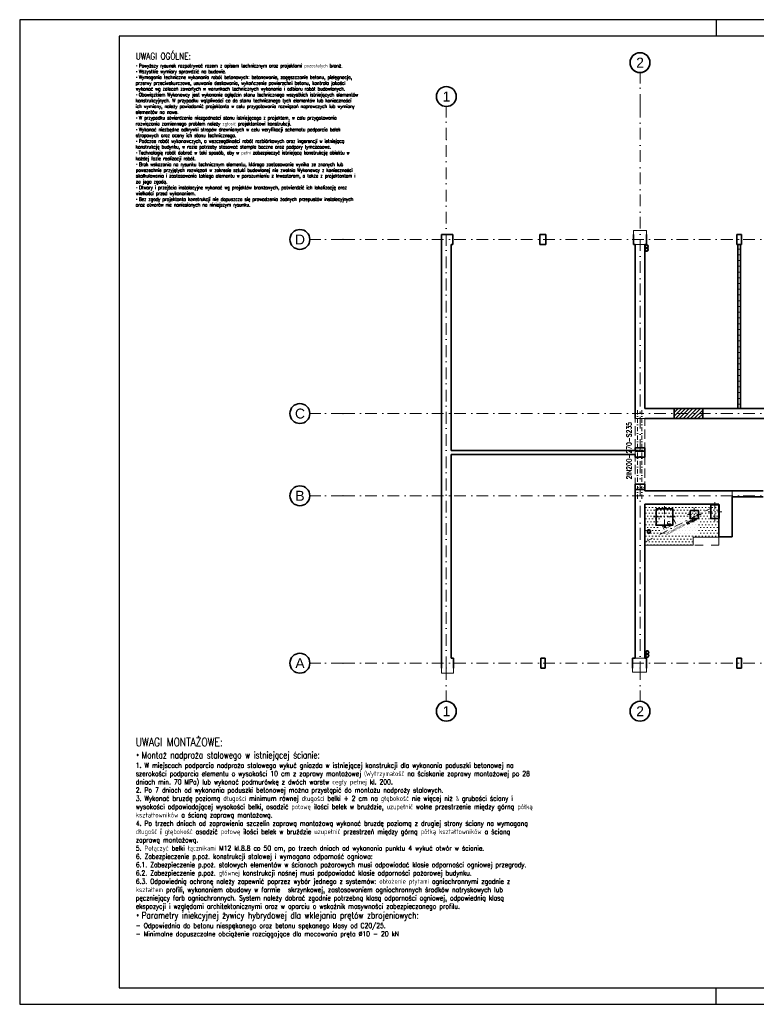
# Model space of a CAD drawing. Header units: millimetres. Extents: x -62590 to 46238, y 147773 to 522018.
# Tile 71 of 93: x 1238 to 23448, y 363518 to 393218. Entities that reach past the tile are written whole.
import ezdxf

# ---------------------------------------------------------------- set-up
doc = ezdxf.new("R2010")
doc.units = ezdxf.units.MM
for name, pattern in [('DASHDOT', [25.4, 12.7, -6.35, 0, -6.35]), ('DASHED', [2, 1, -1]), ('Krawędzie ukryte', [3.912222, 2.822222, -1.09]), ('Kropki i Kreski', [6.702778, 3.527778, -1.763889, 0, -1.411111])]:
    doc.linetypes.add(name, pattern=pattern)
for name, color, linetype in [('!PB_Ramka', 7, 'Continuous'), ('!PB_Wyburzenia', 251, 'Do wyburzenia'), ('e-cad_cienkie', 1, 'Continuous'), ('e-cad_kontur', 2, 'Continuous'), ('e-cad_opisy', 7, 'Continuous'), ('e-cad_wymiary', 1, 'Continuous'), ('e-cad_wypelnienia', 254, 'Continuous'), ('Konstrukcja - Siatka mod', 9, 'Continuous'), ('Konstrukcja - Słupy', 7, 'Continuous'), ('Konstrukcja - Ściany działowe', 7, 'Continuous'), ('Konstrukcja - Ściany nośne wew..P', 7, 'Continuous'), ('Konstrukcja - Ściany zewnętrzne', 7, 'Continuous'), ('PIONY INST', 252, 'Continuous')]:
    doc.layers.add(name, color=color, linetype=linetype)
doc.layers.add('KONSTRUKCJA', color=3, linetype='Continuous', lineweight=0)
doc.styles.add('e-cad_1', font='simplex.shx', dxfattribs={"width": 0.8})
doc.styles.get("Standard").update_dxf_attribs({"font": 'arial.ttf'})
doc.styles.add('STYL_AUTOMATYCZNY_2', font='arial.ttf')
doc.linetypes.add('Do wyburzenia', pattern='A,1.7,["/",Standard,S=1,R=10,X=-0.195,Y=-0.57],-0.5,["",Standard,S=1,R=10,X=-0.195,Y=-0.57],1.7', length=3.9)
pattern_1 = [(0, (-230678.59, 288957.74), (0, 173.20508), [0, -100]), (0, (-230628.59, 289044.34), (0, 173.20508), [0, -100])]

# ---------------------------------------------------------------- blocks, each defined once
blk = doc.blocks.new('*U4')
at = {"layer": 'e-cad_opisy', "color": 8, "ltscale": 0.4}
for points in [[(0, 0), (450, 0), (450, 297), (25, 297), (25, 297), (0, 297), (0, 0)], [(210, 297), (210, 292)], [(210, 0), (210, 5)]]:
    blk.add_lwpolyline(points, dxfattribs=at)
at = {"layer": 'e-cad_opisy', "color": 3, "ltscale": 0.4}
blk.add_lwpolyline([(30, 5), (445, 5), (445, 292), (30, 292), (30, 5)], dxfattribs=at)
blk = doc.blocks.new('Rysunek_4_4 - ProBuild')
at = {"layer": '!PB_Wyburzenia', "lineweight": 15, "ltscale": 20}
h = blk.add_hatch(dxfattribs=at)
h.set_pattern_fill('TYNK_0004', color=256, style=0, pattern_type=2)
h.set_pattern_definition(pattern_1)
h.paths.add_polyline_path([(8790, 12630), (8790, 7680), (8870, 7680), (8870, 12630)])
h = blk.add_hatch(dxfattribs=at)
h.set_pattern_fill('TYNK_0004', color=256, style=0, pattern_type=2)
h.set_pattern_definition(pattern_1)
h.paths.add_polyline_path([(5690, 6400), (5990, 6400), (5990, 6500), (5690, 6500)])
h = blk.add_hatch(dxfattribs=at)
h.set_pattern_fill('TYNK_0004', color=256, style=0, pattern_type=2)
h.set_pattern_definition(pattern_1)
h.paths.add_polyline_path([(5690, 5235), (5990, 5235), (5990, 5395), (5690, 5395)])
h = blk.add_hatch(dxfattribs=at)
h.set_pattern_fill('TYNK_0004', color=256, style=0, pattern_type=2)
h.set_pattern_definition(pattern_1)
h.paths.add_polyline_path([(8214, 4796), (5990, 4796), (5990, 3560), (7439, 3560), (7440, 3806), (8219, 3803), (8221, 4360), (7973, 4360), (7973, 4780), (8214, 4780)])
h.paths.add_polyline_path([(6326, 4660), (6826, 4660), (6826, 4160), (6326, 4160)], flags=0)
h.paths.add_polyline_path([(7600, 4360), (7346, 4360), (7350, 4610), (7600, 4610)], flags=0)
h = blk.add_hatch(dxfattribs=at)
h.set_pattern_fill('TYNK_0004', color=256, style=0, pattern_type=2)
h.set_pattern_definition(pattern_1)
h.paths.add_polyline_path([(7973, 4780), (7973, 4360), (8223, 4360), (8223, 4780)])
h = blk.add_hatch(dxfattribs=at)
h.set_pattern_fill('TYNK_0004', color=256, style=0, pattern_type=2)
h.set_pattern_definition(pattern_1)
h.paths.add_polyline_path([(6326, 4660), (6326, 4160), (6826, 4160), (6826, 4660)])
h = blk.add_hatch(dxfattribs=at)
h.set_pattern_fill('TYNK_0004', color=256, style=0, pattern_type=2)
h.set_pattern_definition(pattern_1)
h.paths.add_polyline_path([(7350, 4610), (7350, 4360), (7600, 4360), (7600, 4610)])
at = {"layer": 'e-cad_wypelnienia', "lineweight": -2, "ltscale": 10}
h = blk.add_hatch(dxfattribs=at)
h.set_pattern_fill('ANSI31', color=256, scale=25, style=0)
h.set_pattern_definition([(45, (-14101.32, -373807.43), (-56.1266, 56.1266), [])])
h.paths.add_polyline_path([(6870, 7380), (7730, 7380), (7730, 7680), (6870, 7680)])
at = {"layer": '!PB_Wyburzenia', "lineweight": 0, "ltscale": 40}
for p, q in [((8098, 4650), (8098, 4860)), ((6576, 4490), (6576, 4740)), ((7395, 4485), (7270, 4485)), ((7475, 4565), (7475, 4690)), ((7555, 4485), (7680, 4485)), ((8018, 4570), (7893, 4570)), ((8098, 4490), (8098, 4280)), ((8178, 4570), (8303, 4570)), ((6496, 4410), (6246, 4410)), ((6576, 4330), (6576, 4080)), ((6656, 4410), (6906, 4410)), ((7475, 4405), (7475, 4280))]:
    blk.add_line(p, q, dxfattribs=at)
at = {"layer": '!PB_Wyburzenia', "lineweight": 35, "ltscale": 40, "flags": 128}
for points in [[(8790, 12630), (8790, 7680)], [(8870, 7680), (8870, 12630)], [(5690, 6500), (5690, 6400)], [(5690, 6500), (5990, 6500)], [(5990, 6400), (5990, 6500)], [(5690, 5395), (5690, 5235)], [(5690, 5395), (5990, 5395)], [(5990, 5235), (5990, 5395)]]:
    blk.add_lwpolyline(points, dxfattribs=at)
at = {"layer": '!PB_Wyburzenia', "lineweight": 13, "ltscale": 40, "flags": 128}
for points in [[(8214, 4796), (8214, 4780), (7973, 4780), (7973, 4360), (8221, 4360)], [(8219, 3803), (7440, 3806), (7439, 3560), (5990, 3560)]]:
    blk.add_lwpolyline(points, dxfattribs=at)
at = {"layer": '!PB_Wyburzenia', "lineweight": 35, "ltscale": 40, "flags": 128}
for points in [[(7973, 4780), (7973, 4360), (8223, 4360), (8223, 4780)], [(6326, 4660), (6326, 4160), (6826, 4160), (6826, 4660)], [(7350, 4610), (7350, 4360), (7600, 4360), (7600, 4610)]]:
    blk.add_lwpolyline(points, close=True, dxfattribs=at)
at = {"layer": '!PB_Wyburzenia', "lineweight": 13, "ltscale": 40, "flags": 128}
for points in [[(6326, 4660), (6826, 4660), (6826, 4160), (6326, 4160)], [(7600, 4360), (7346, 4360), (7350, 4610), (7600, 4610)]]:
    blk.add_lwpolyline(points, close=True, dxfattribs=at)
at = {"layer": '!PB_Wyburzenia', "lineweight": 0, "ltscale": 40}
for p in [(7475, 4485), (8098, 4570), (6576, 4410)]:
    blk.add_point(p, dxfattribs=at)
at = {"color": 7, "linetype": 'Continuous', "lineweight": 35, "ltscale": 100, "flags": 128}
for points in [[(7730, 7680), (6870, 7680)], [(6870, 7380), (7730, 7380)]]:
    blk.add_lwpolyline(points, dxfattribs=at)
at = {"layer": 'e-cad_kontur', "lineweight": -2, "ltscale": 10}
blk.add_lwpolyline([(6870, 7380), (7730, 7380), (7730, 7680), (6870, 7680)], close=True, dxfattribs=at)
at = {"layer": 'Konstrukcja - Siatka mod', "color": 9, "linetype": 'Kropki i Kreski', "lineweight": 13, "ltscale": 100}
for p, q in [((5840, 16815), (5840, 17815)), ((0, 15792), (0, 16792)), ((5840, 16815), (5840, -150)), ((0, -150), (0, 15792)), ((-3115, 12780), (-4115, 12780)), ((-3115, 12780), (27604, 12780)), ((-3115, 7530), (-4115, 7530)), ((-3115, 7530), (27604, 7530)), ((-3115, 5050), (-4115, 5050)), ((-3115, 5050), (27604, 5050)), ((-3115, 0), (-4115, 0)), ((-3115, 0), (27604, 0)), ((0, -150), (0, -1150)), ((5840, -150), (5840, -1150))]:
    blk.add_line(p, q, dxfattribs=at)
at = {"layer": 'Konstrukcja - Siatka mod', "color": 9, "linetype": 'Continuous', "lineweight": 35, "ltscale": 100}
for centre in [(5840, 18115), (0, 17092), (-4415, 12780), (-4415, 7530), (-4415, 5050), (-4415, 0), (0, -1450), (5840, -1450)]:
    blk.add_circle(centre, 300, dxfattribs=at)
blk.add_arc((5840, 18115), 300, 146.5921, 33.4079, dxfattribs=at)
at = {"layer": 'Konstrukcja - Siatka mod', "color": 7, "linetype": 'Kropki i Kreski', "lineweight": 13, "ltscale": 100}
for p in [(0, 15792), (0, 15792), (-3115, 12780), (-3115, 12780), (-3115, 7530), (-3115, 7530), (-3115, 5050), (-3115, 5050), (-3115, 0), (-3115, 0), (0, -150), (0, -150), (5840, -150), (5840, -150)]:
    blk.add_point(p, dxfattribs=at)
at = {"layer": 'Konstrukcja - Słupy', "color": 252, "linetype": 'Continuous', "lineweight": 13, "ltscale": 100, "flags": 128}
blk.add_lwpolyline([(-150, -150), (-150, -300), (215, -300), (215, -150)], dxfattribs=at)
at = {"layer": 'Konstrukcja - Ściany działowe', "color": 252, "linetype": 'Continuous', "lineweight": 35, "ltscale": 100, "flags": 128}
for points in [[(5690, 6415), (150, 6415)], [(150, 6295), (5690, 6295)], [(9550, 5200), (8620, 5200)], [(8220, 4800), (8220, 3810)], [(8620, 5020), (8620, 4800)], [(8620, 5020), (9550, 5020)], [(8620, 3810), (8620, 4800)], [(8620, 3810), (8220, 3810)]]:
    blk.add_lwpolyline(points, dxfattribs=at)
at = {"layer": 'Konstrukcja - Ściany nośne wew..P', "color": 252, "linetype": 'Continuous', "lineweight": 35, "ltscale": 100}
for p, q in [((6870, 7680), (6870, 7380)), ((7730, 7680), (7730, 7380)), ((5875, 6400), (5690, 6400)), ((5990, 6400), (5875, 6400)), ((5875, 5235), (5690, 5235)), ((5990, 5235), (5875, 5235))]:
    blk.add_line(p, q, dxfattribs=at)
at = {"layer": 'Konstrukcja - Ściany nośne wew..P', "color": 252, "linetype": 'Continuous', "lineweight": 35, "ltscale": 100, "flags": 128}
for points in [[(5690, 12630), (5690, 7380)], [(5990, 7680), (5990, 12630)], [(6870, 7680), (5990, 7680)], [(10070, 7680), (7730, 7680)], [(5990, 7380), (6870, 7380)], [(7730, 7380), (10070, 7380)], [(5690, 6295), (5690, 6215)], [(5990, 6215), (5990, 6400)], [(5990, 6215), (5690, 6215)], [(5990, 6215), (5690, 6215)], [(5690, 5235), (5690, 150)], [(5990, 5200), (5990, 5235)], [(8620, 5200), (5990, 5200)], [(5990, 150), (5990, 4800)], [(5990, 4800), (8220, 4800)]]:
    blk.add_lwpolyline(points, dxfattribs=at)
at = {"layer": 'Konstrukcja - Ściany nośne wew..P', "color": 252, "linetype": 'Krawędzie ukryte', "lineweight": 20, "ltscale": 100, "flags": 128}
for points in [[(5690, 12630), (5690, 150)], [(5990, 12630), (5690, 12630)], [(5990, 7680), (5990, 12630)], [(11662, 7680), (5990, 7680)], [(5990, 7380), (5690, 7380)], [(5990, 7380), (5690, 7380)], [(5990, 5200), (5990, 7380)], [(5990, 7380), (11662, 7380)], [(8620, 5200), (5990, 5200)], [(8620, 5200), (8620, 5020)], [(5990, 150), (5990, 4800)], [(5990, 4800), (8220, 4800)], [(8220, 4800), (8220, 3810)], [(8620, 3810), (8620, 4800)], [(8620, 3810), (8220, 3810)], [(5690, 150), (5990, 150)]]:
    blk.add_lwpolyline(points, dxfattribs=at)
at = {"layer": 'Konstrukcja - Ściany zewnętrzne', "color": 252, "linetype": 'Continuous', "lineweight": 35, "ltscale": 100}
for p, q in [((199, 12930), (199, 12880)), ((199, 12880), (199, 12830)), ((199, 12830), (199, 12630)), ((2819, 12930), (2819, 12880)), ((2819, 12880), (2819, 12830)), ((2819, 12830), (2819, 12630)), ((3000, 12930), (3000, 12880)), ((3000, 12880), (3000, 12830)), ((3000, 12830), (3000, 12630)), ((5640, 12930), (5640, 12880)), ((5640, 12880), (5640, 12830)), ((5640, 12830), (5640, 12630)), ((6040, 12930), (6040, 12880)), ((6040, 12880), (6040, 12830)), ((6040, 12830), (6040, 12630)), ((8760, 12930), (8760, 12880)), ((8760, 12880), (8760, 12830)), ((8760, 12830), (8760, 12630)), ((8900, 12930), (8900, 12880)), ((8900, 12880), (8900, 12830)), ((8900, 12830), (8900, 12630)), ((215, -100), (215, 150)), ((2845, -100), (2845, 150)), ((2985, -100), (2985, 150)), ((5615, -100), (5615, 150)), ((6040, -100), (6040, 150)), ((8755, -100), (8755, 150)), ((8905, -100), (8905, 150)), ((215, -150), (215, -100)), ((2845, -150), (2845, -100)), ((2985, -150), (2985, -100)), ((5615, -150), (5615, -100)), ((6040, -150), (6040, -100)), ((8755, -150), (8755, -100)), ((8905, -150), (8905, -100))]:
    blk.add_line(p, q, dxfattribs=at)
at = {"layer": 'Konstrukcja - Ściany zewnętrzne', "color": 252, "linetype": 'Continuous', "lineweight": 35, "ltscale": 100, "flags": 128}
for points in [[(-150, 12930), (150, 12930)], [(-150, 12930), (-150, -150)], [(199, 12930), (150, 12930)], [(3000, 12930), (2819, 12930)], [(8900, 12930), (8760, 12930)], [(150, 6415), (150, 12630)], [(150, 12630), (199, 12630)], [(2819, 12630), (3000, 12630)], [(5640, 12630), (5690, 12630)], [(5990, 12630), (6040, 12630)], [(8760, 12630), (8900, 12630)], [(150, 150), (150, 6295)], [(215, 150), (150, 150)], [(2985, 150), (2845, 150)], [(5690, 150), (5615, 150)], [(6040, 150), (5990, 150)], [(8905, 150), (8755, 150)], [(2845, -150), (2985, -150)], [(8755, -150), (8905, -150)]]:
    blk.add_lwpolyline(points, dxfattribs=at)
at = {"layer": 'Konstrukcja - Ściany zewnętrzne', "color": 252, "linetype": 'Continuous', "lineweight": 13, "ltscale": 100, "flags": 128}
for points in [[(6040, 12930), (6040, 13050), (5640, 13050), (5640, 12930)], [(5615, -150), (5615, -270), (6040, -270), (6040, -150)]]:
    blk.add_lwpolyline(points, dxfattribs=at)
at = {"layer": 'PIONY INST', "color": 252, "linetype": 'Continuous', "lineweight": 25, "ltscale": 100, "flags": 128}
for points in [[(6040, 12621, 0.414214), (5990, 12571, 0.414214), (6040, 12521, 0.414214), (6090, 12571, 0.414214)], [(6040, 12526, 0.414214), (5990, 12476, 0.414214), (6040, 12426, 0.414214), (6090, 12476, 0.414214)], [(6109, 4026, 0.414214), (6054, 3971, 0.414214), (6109, 3916, 0.414214), (6164, 3971, 0.414214)], [(6059, 373, 0.414214), (6009, 323, 0.414214), (6059, 273, 0.414214), (6109, 323, 0.414214)], [(6059, 278, 0.414214), (6009, 228, 0.414214), (6059, 178, 0.414214), (6109, 228, 0.414214)]]:
    blk.add_lwpolyline(points, format="xyb", close=True, dxfattribs=at)
at = {"layer": 'PIONY INST', "color": 252, "linetype": 'Continuous', "lineweight": 35, "ltscale": 100, "flags": 128}
for points in [[(6040, 12526, -1), (6040, 12616, -1)], [(6040, 12431, -1), (6040, 12521, -1)], [(6109, 4016, -1), (6109, 3926, -1)], [(6059, 368, -1), (6059, 278, -1)], [(6059, 273, -1), (6059, 183, -1)]]:
    blk.add_lwpolyline(points, format="xyb", close=True, dxfattribs=at)
at = {"layer": 'Konstrukcja - Siatka mod', "color": 9, "linetype": 'Continuous', "lineweight": 13, "char_height": 300, "attachment_point": 1, "style": 'STYL_AUTOMATYCZNY_2'}
for s, insert in [('\\A1;{\\pql;\\pt0;\\fArial|b0|i0|c238|p0;\\W1.000000;2}', (5726, 18265)), ('\\A1;{\\pql;\\pt0;\\fArial|b0|i0|c238|p0;\\W1.000000;1}', (-114, 17242)), ('\\A1;{\\pql;\\pt0;\\fArial|b0|i0|c238|p0;\\W1.000000;D}', (-4563, 12930)), ('\\A1;{\\pql;\\pt0;\\fArial|b0|i0|c238|p0;\\W1.000000;C}', (-4563, 7680)), ('\\A1;{\\pql;\\pt0;\\fArial|b0|i0|c238|p0;\\W1.000000;B}', (-4552, 5200)), ('\\A1;{\\pql;\\pt0;\\fArial|b0|i0|c238|p0;\\W1.000000;A}', (-4552, 150)), ('\\A1;{\\pql;\\pt0;\\fArial|b0|i0|c238|p0;\\W1.000000;1}', (-114, -1300)), ('\\A1;{\\pql;\\pt0;\\fArial|b0|i0|c238|p0;\\W1.000000;2}', (5726, -1300))]:
    blk.add_mtext(s, dxfattribs=dict(at, insert=insert))
blk = doc.blocks.new('Opis - Stopy fundamentowe')
at = {"layer": 'e-cad_opisy', "color": 0, "ltscale": 0.04, "style": 'e-cad_1', "width": 0.8}
for tag, p, height, flags in [('SF - NAZWA', (0.5, 0.5), 3, 8), ('SF - PRZEKRÓJ', (0.5, -3), 2, 4)]:
    blk.add_attdef(tag, p, '', height=height, dxfattribs=dict(at, flags=flags))

msp = doc.modelspace()

# ---------------------------------------------------------------- linework, layer by layer
at = {"layer": 'e-cad_cienkie', "color": 6, "linetype": 'DASHDOT', "lineweight": 0, "ltscale": 20}
msp.add_line((20091.3, 377461.5), (22321.3, 378607.4), dxfattribs=at)
at = {"layer": 'e-cad_cienkie', "color": 1, "linetype": 'DASHED', "lineweight": 0, "ltscale": 250}
msp.add_lwpolyline([(20091.3, 377371.5), (22321.3, 377371.5), (22321.3, 378607.4), (20091.3, 378607.4)], close=True, dxfattribs=at)
at = {"layer": 'KONSTRUKCJA', "linetype": 'DASHDOT', "lineweight": 0, "ltscale": 10}
for p, q in [((19866.1, 381437.4), (19866.1, 378757.4)), ((19994.7, 381437.4), (19994.7, 378757.4))]:
    msp.add_line(p, q, dxfattribs=at)

# ---------------------------------------------------------------- block references
at = {"layer": '!PB_Ramka', "xscale": 100, "yscale": 100, "zscale": 100}
msp.add_blockref('*U4', (1238, 363517.6), dxfattribs=at)
at = {"layer": 'e-cad_cienkie', "linetype": 'Continuous', "lineweight": -2, "ltscale": 10}
msp.add_blockref('Rysunek_4_4 - ProBuild', (14101.3, 373807.4), dxfattribs=at)
at = {"layer": 'e-cad_wymiary', "ltscale": 40}
ref = msp.add_blockref('Opis - Stopy fundamentowe', (19721.3, 380067.8), dxfattribs=dict(at, xscale=-50, yscale=50, zscale=50, rotation=89.9999999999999))
ref.add_attrib('SF - NAZWA', '2IN200-270-S235', (19684.6, 379353.1), dxfattribs={"layer": 'e-cad_opisy', "ltscale": 40, "height": 150, "rotation": 90, "style": 'e-cad_1', "width": 0.8, "flags": 8})
ref = msp.add_blockref('Opis - Stopy fundamentowe', (21300, 378125.6), dxfattribs=dict(at, xscale=-50.00000000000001, yscale=50.00000000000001, zscale=50, rotation=27.18811179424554))
ref.add_attrib('SF - NAZWA', 'N.S.1', (20647.5, 377831.7), dxfattribs={"layer": 'e-cad_opisy', "ltscale": 40, "height": 150, "rotation": 27.18811, "style": 'e-cad_1', "width": 0.8, "flags": 8})
ref.add_attrib('SF - PRZEKRÓJ', 'Uzupełnienie stropu', (20736.1, 377667.3), dxfattribs={"layer": 'e-cad_opisy', "ltscale": 40, "height": 90, "rotation": 27.18811, "style": 'e-cad_1', "width": 0.8, "flags": 4})

# ---------------------------------------------------------------- texts
at = {"layer": 'e-cad_opisy', "attachment_point": 1, "style": 'e-cad_1'}
for s, insert, char_height, width in [('{\\Fsimplex.shx|c1;\\H2x;UWAGI OGÓLNE:\\P\\pxi-5.25,l5.25;\\fArial|b0|i0|c238|p0;\\H0.525x;▪ \\Fsimplex.shx|c1;Powyższy rysunek rozpatrywać razem z opisem technicznym oraz projektami pozostałych branż.\\P\\fArial|b0|i0|c238|p0;▪ \\Fsimplex.shx|c1;Wszystkie wymiary sprawdzić na budowie.\\P\\pi0,l0;\\fArial|b0|i0|c238|p0;▪ \\Fsimplex.shx|c1;Wymagania techniczne wykonania robót betonowych: betonowanie, zagęszczanie betonu, pielęgnacja, przerwy przeciwskurczowe, usuwanie deskowania, wykończenie powierzchni betonu, kontrola jakości wykonać wg zaleceń zawartych w warunkach technicznych wykonania i odbioru robót budowlanych.\\P\\fArial|b0|i0|c238|p0;▪ \\Fsimplex.shx|c1;Obowiązkiem Wykonawcy jest wykonanie oględzin stanu technicznego wszystkich istniejących elementów konstrukcyjnych. W przypadku wątpliwości co do stanu technicznego tych elementów lub konieczności ich wymiany, należy powiadomić projektanta w celu przygotowania rozwiązań naprawczych lub wymiany elementów na nowe. \\P\\fArial|b0|i0|c238|p0;▪ \\Fsimplex.shx|c1;W przypadku stwierdzenia niezgodności stanu istniejącego z projektem, w celu przygotowania rozwiązania zamiennego problem należy zgłosić projektantowi konstrukcji.\\P\\fArial|b0|i0|c238|p0;▪ \\Fsimplex.shx|c1;Wykonać niezbędne odkrywki stropów drewnianych w celu weryfikacji schematu podparcia belek stropowych oraz oceny ich stanu technicznego.\\P\\fArial|b0|i0|c238|p0;▪ \\Fsimplex.shx|c1;Podczas robót wykonawczych, a wszczególności robót rozbiórkowych oraz ingerencji w istniejącą konstrukcję budynku, w razie potrzeby stosować stemple boczne oraz podpory tymczasowe.\\P\\fArial|b0|i0|c238|p0;▪ \\Fsimplex.shx|c1;Technologię robót dobrać w taki sposób, aby w pełni zabezpieczyć istniejącą konstrukcję obiektu w każdej fazie realizacji robót.\\P\\pi0,l0.041667,se0.941667,ql;\\fArial|b0|i0|c1|p0;▪ \\Fsimplex.shx|c1;Brak wskazania na rysunku technicznym elementu, którego zastosowanie wynika ze znanych lub powszechnie przyjętych rozwiązań w zakresie sztuki budowlanej nie zwalnia Wykonawcy z konieczności skalkulowania i zastosowania takiego elementu w porozumieniu z Inwestorem, a także z projektantem i za jego zgodą.\\P\\fArial|b0|i0|c238|p0;▪ \\Fsimplex.shx|c238;Otwory i przejścia instalacyjne wykonać wg projektów branżowych, potwierdzić ich lokalizację oraz wielkości przed wykonaniem.\\P\\pi0,l0,s*1,q*;\\fArial|b0|i0|c238|p0;▪ \\Fsimplex.shx|c238;Bez zgody projektanta konstrukcji nie dopuszcza się prowadzenia żadnych przepustów instalacyjnych oraz otworów nie naniesionych na niniejszym rysunku.}', (4738, 392217.6), 100, 6556.204), ('{\\H1.66667x;UWAGI MONTAŻOWE:\\P\\fTahoma|b0|i0|c238|p0;\\H0.799997x;• \\Fsimplex.shx|c238;Montaż nadproża stalowego w istniejącej ścianie:}\\P1. W miejscach podparcia nadproża stalowego wykuć gniazda w istniejącej konstrukcji dla wykonania poduszki betonowej na szerokości podparcia elementu o wysokości 10 cm z zaprawy montażowej (Wytrzymałość na ściskanie zaprawy montażowej po 28 dniach min. 70 MPa) lub wykonać podmurówkę z dwóch warstw cegły pełnej kl. 200.  \\P2. Po 7 dniach od wykonania poduszki betonowej można przystąpić do montażu nadproży stalowych.\\P3. Wykonać bruzdę poziomą długości minimum równej długości belki + 2 cm na głębokość nie więcej niż ½ grubości ściany i wysokości odpowiadającej wysokości belki, osadzić połowę ilości belek w bruździe, uzupełnić wolne przestrzenie między górną półką kształtowników a ścianą zaprawą montażową.\\P4. Po trzech dniach od zaprawienia szczelin zaprawą montażową wykonać bruzdę poziomą z drugiej strony ściany na wymaganą długość i głębokość osadzić połowę ilości belek w bruździe uzupełnić przestrzeń między górną półką kształtowników a ścianą zaprawą montażową.\\P5. Połączyć belki łącznikami M12 kl.8.8 co 50 cm, po trzech dniach od wykonania punktu 4 wykuć otwór w ścianie.\\P6. Zabezpieczenie p.poż. konstrukcji stalowej i wymagana odporność ogniowa:\\P6.1. Zabezpieczenie p.poż. stalowych elementów w ścianach pożarowych musi odpowiadać klasie odporności ogniowej przegrody. \\P6.2. Zabezpieczenie p.poż. głównej konstrukcji nośnej musi podpowiadać klasie odporności pożarowej budynku.\\P6.3. Odpowiednią ochronę należy zapewnić poprzez wybór jednego z systemów: obłożenie płytami ogniochronnymi zgodnie z kształtem profili, wykonaniem obudowy w formie {\\W1.381576; }skrzynkowej, zastosowaniem ogniochronnych środków natryskowych lub pęczniejący farb ogniochronnych. System należy dobrać zgodnie potrzebną klasą odporności ogniowej, odpowiednią klasą ekspozycji i względami architektonicznymi oraz w oparciu o wskaźnik masywności zabezpieczanego profilu. \\P{\\fTahoma|b0|i0|c238|p0;\\H1.333333x;• \\Fsimplex.shx|c1;Parametry iniekcyjnej żywicy hybrydowej dla wklejania prętów zbrojeniowych:}\\P- Odpowiednia do betonu niespękanego oraz betonu spękanego klasy od C20/25. \\P- Minimalne dopuszczalne obciążenie rozciągające dla mocowania pręta ∅10 - 20 kN ', (4738, 371552.7), 150, 11451.429)]:
    msp.add_mtext(s, dxfattribs=dict(at, insert=insert, char_height=char_height, width=width))

doc.saveas('drawing.dxf')
